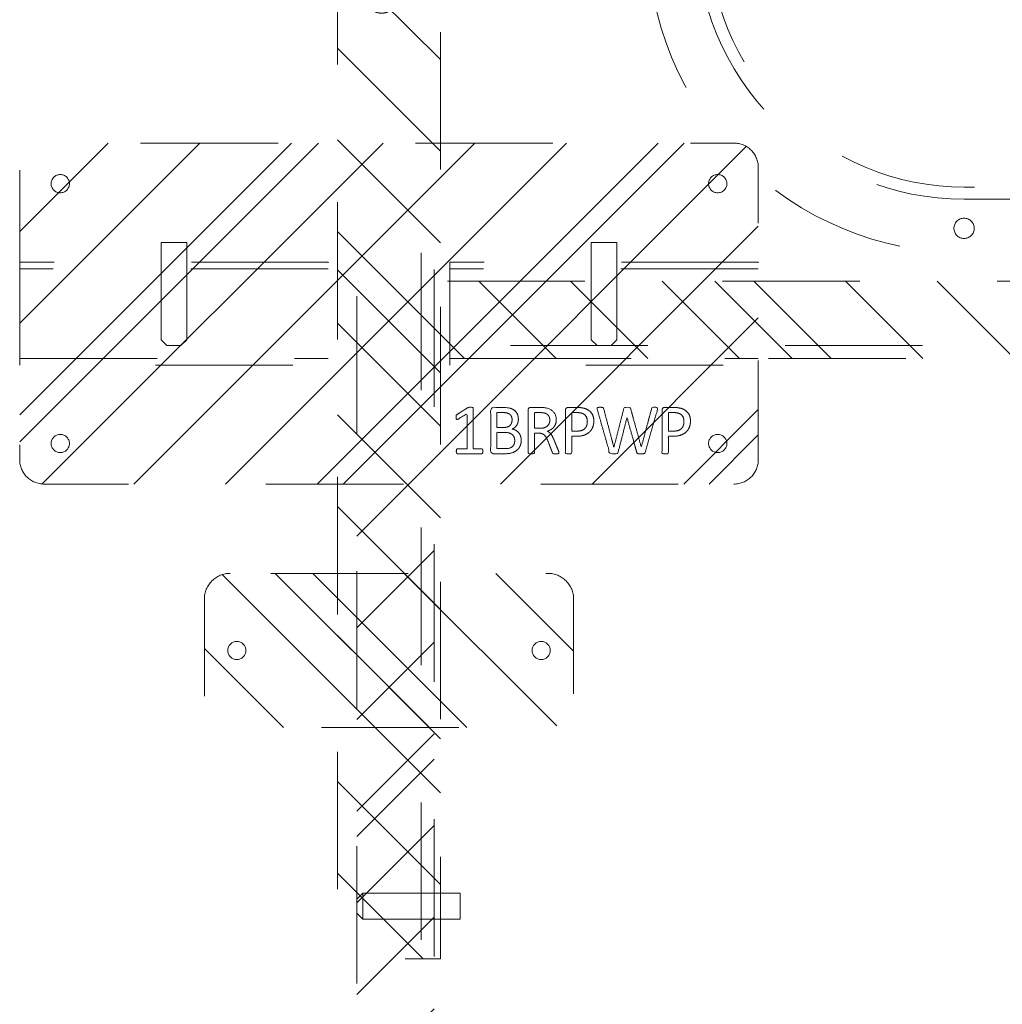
# Model space of a CAD drawing. Header units: inches. Extents: x -465 to -303, y -234 to 7.
# Tile 23 of 71: x -387 to -378, y -20 to -11. Entities that reach past the tile are written whole.
import ezdxf

# ---------------------------------------------------------------- set-up
doc = ezdxf.new("R2010")
doc.units = ezdxf.units.IN
doc.header["$LTSCALE"] = 32
doc.header["$MEASUREMENT"] = 0
doc.header["$PDMODE"] = 1
doc.header["$PDSIZE"] = -2
doc.linetypes.add('Dash Style-1', pattern=[0.083328, 0.041656, -0.041672])
for name, color, linetype, lineweight in [('DashLine', 7, 'Dash Style-1', 13), ('DashLineFill', 7, 'Dash Style-1', 13), ('Drawing', 7, 'Continuous', 18), ('Metal-DeskStructure', 7, 'Continuous', 13), ('None', 7, 'Continuous', 18), ('SolidLine', 7, 'Continuous', 15)]:
    doc.layers.add(name, color=color, linetype=linetype, lineweight=lineweight)
pattern_1 = [(45, (0, 0), (-1.61302, 1.93572), []), (45, (-1.0608, 1.0608), (-0.472346, 0.416761), [])]

# ---------------------------------------------------------------- blocks, each defined once
blk = doc.blocks.new('1BRPT7-CChannel-1067 (2D)')
at = {"layer": 'DashLineFill', "linetype": 'Continuous', "lineweight": 13}
h = blk.add_hatch(dxfattribs=at)
h.set_pattern_fill('Steel', color=253, style=0, pattern_type=2)
h.set_pattern_definition(pattern_1)
h.paths.add_polyline_path([(-0.313, 0.5837), (-0.313, 21.0039), (0.437, 21.0039), (0.437, -21.0039), (-0.313, -21.0039), (-0.313, -0.5837)])
at = {"layer": 'DashLine'}
blk.add_line((0.311, 21.0039), (0.311, -21.0039), dxfattribs=at)
at = {"layer": 'DashLineFill', "flags": 128}
blk.add_lwpolyline([(-0.313, 0.5837), (-0.313, 21.0039), (0.437, 21.0039), (0.437, -21.0039), (-0.313, -21.0039), (-0.313, -0.5837)], dxfattribs=at)
blk = doc.blocks.new('Group-63')
at = {"layer": 'DashLine'}
for p, q in [((20.0856, 0.689), (19.8357, 0.689)), ((19.8357, 0.689), (19.8357, -0.2545)), ((20.0856, -0.2545), (20.0856, 0.689)), ((19.8357, -0.2545), (19.8921, -0.311)), ((19.84, -0.2545), (19.8357, -0.2545)), ((19.8524, -0.2545), (19.84, -0.2545)), ((19.8723, -0.2545), (19.8524, -0.2545)), ((19.8982, -0.2545), (19.8723, -0.2545)), ((19.9283, -0.2545), (19.8982, -0.2545)), ((19.9606, -0.2545), (19.9283, -0.2545)), ((19.993, -0.2545), (19.9606, -0.2545)), ((20.0231, -0.2545), (19.993, -0.2545)), ((20.049, -0.2545), (20.0231, -0.2545)), ((20.0291, -0.311), (20.0856, -0.2545)), ((20.0688, -0.2545), (20.049, -0.2545)), ((20.0813, -0.2545), (20.0688, -0.2545)), ((20.0856, -0.2545), (20.0813, -0.2545)), ((19.9013, -0.311), (19.8921, -0.311)), ((19.9122, -0.311), (19.9013, -0.311)), ((19.9264, -0.311), (19.9122, -0.311)), ((19.9429, -0.311), (19.9264, -0.311)), ((19.9784, -0.311), (19.9429, -0.311)), ((19.9949, -0.311), (19.9784, -0.311)), ((20.0091, -0.311), (19.9949, -0.311)), ((20.0199, -0.311), (20.0091, -0.311)), ((20.0268, -0.311), (20.0199, -0.311)), ((20.0291, -0.311), (20.0268, -0.311))]:
    blk.add_line(p, q, dxfattribs=at)
blk = doc.blocks.new('Group-64')
at = {"layer": 'Metal-DeskStructure', "color": 7}
for points, knots in [([(9.5705, -0.1895), (9.5705, -0.1969), (9.5677, -0.2107), (9.5594, -0.2135), (9.4403, -0.2135), (9.3213, -0.2135), (9.3176, -0.2116), (9.3139, -0.2061), (9.3121, -0.1969), (9.3121, -0.1839), (9.3139, -0.1747), (9.3158, -0.1692), (9.3213, -0.1655), (9.3702, -0.1655), (9.4173, -0.1655), (9.4173, 0.0043), (9.4173, 0.1741), (9.3739, 0.1483), (9.3305, 0.1224), (9.325, 0.1206), (9.3158, 0.1187), (9.3121, 0.1224), (9.3102, 0.1335), (9.3102, 0.1459), (9.3102, 0.1556), (9.3121, 0.1612), (9.3158, 0.1649), (9.3195, 0.1667), (9.3711, 0.1999), (9.4228, 0.2331), (9.4247, 0.235), (9.4283, 0.235), (9.4339, 0.2368), (9.451, 0.2368), (9.4689, 0.2368), (9.4745, 0.2331), (9.4763, 0.2295), (9.4763, 0.0311), (9.4763, -0.1655), (9.5169, -0.1655), (9.5612, -0.1655), (9.5649, -0.1692), (9.5686, -0.1747), (9.5705, -0.1839), (9.5705, -0.1895)], [0, 0, 0, 0.00261, 0.007831, 0.010441, 0.176195, 0.178805, 0.181415, 0.184026, 0.186636, 0.188594, 0.190551, 0.192509, 0.194467, 0.244389, 0.244389, 0.424498, 0.424498, 0.47805, 0.47805, 0.484241, 0.490432, 0.496622, 0.502813, 0.507071, 0.510941, 0.514811, 0.518682, 0.518682, 0.576295, 0.576295, 0.578743, 0.58119, 0.583638, 0.590247, 0.593184, 0.596122, 0.599059, 0.911881, 0.911881, 0.976501, 0.982376, 0.988251, 0.994125, 1, 1, 1]), ([(9.9416, -0.0843), (9.9416, -0.1064), (9.9305, -0.1415), (9.912, -0.171), (9.8843, -0.1913), (9.8345, -0.2135), (9.7275, -0.2135), (9.661, -0.2135), (9.6463, -0.2024), (9.6463, 0.0108), (9.6463, 0.2239), (9.661, 0.235), (9.7192, 0.235), (9.8105, 0.235), (9.8622, 0.2184), (9.8954, 0.1907), (9.9139, 0.1483), (9.9139, 0.1058), (9.9065, 0.0763), (9.8917, 0.0523), (9.8677, 0.032), (9.8548, 0.0265), (9.8733, 0.0228), (9.9047, 0.0043), (9.9286, -0.0234), (9.9416, -0.0621), (9.9416, -0.0843)], [0, 0, 0, 0.031455, 0.06291, 0.094366, 0.125821, 0.188731, 0.266159, 0.275837, 0.285516, 0.435531, 0.44521, 0.454888, 0.521427, 0.574659, 0.627891, 0.681123, 0.734355, 0.762747, 0.791139, 0.819531, 0.847924, 0.847924, 0.885943, 0.923962, 0.961981, 1, 1, 1]), ([(10.3079, -0.2042), (10.3079, -0.2079), (10.306, -0.2116), (10.2987, -0.2135), (10.2857, -0.2153), (10.2673, -0.2153), (10.2562, -0.2135), (10.2488, -0.2116), (10.2451, -0.2061), (10.2433, -0.2005), (10.223, -0.1479), (10.2027, -0.0953), (10.1953, -0.0769), (10.1805, -0.0474), (10.1584, -0.0252), (10.1289, -0.0141), (10.0892, -0.0141), (10.0698, -0.0141), (10.0698, -0.1092), (10.0698, -0.2079), (10.0661, -0.2116), (10.0587, -0.2135), (10.0477, -0.2153), (10.0311, -0.2153), (10.02, -0.2135), (10.0126, -0.2116), (10.0089, -0.2079), (10.0089, 0.0034), (10.0089, 0.2239), (10.0237, 0.235), (10.079, 0.235), (10.1436, 0.235), (10.1658, 0.2331), (10.175, 0.2313), (10.2008, 0.2276), (10.2414, 0.2073), (10.2673, 0.1778), (10.282, 0.139), (10.282, 0.0947), (10.2691, 0.0578), (10.247, 0.0301), (10.2138, 0.0117), (10.1953, 0.0043), (10.2064, -0.0012), (10.2248, -0.016), (10.2396, -0.0363), (10.2525, -0.064), (10.2599, -0.0806), (10.2802, -0.1295), (10.3005, -0.1784), (10.306, -0.1913), (10.3079, -0.2024), (10.3079, -0.2042)], [0, 0, 0, 0.004018, 0.008035, 0.012053, 0.01607, 0.020088, 0.024105, 0.028123, 0.03214, 0.03214, 0.070951, 0.070951, 0.084634, 0.098317, 0.112001, 0.125684, 0.138745, 0.138745, 0.202807, 0.205295, 0.207782, 0.21027, 0.212758, 0.214748, 0.216739, 0.218729, 0.220719, 0.332671, 0.339637, 0.346603, 0.391882, 0.407555, 0.423229, 0.423229, 0.466696, 0.510164, 0.553631, 0.597099, 0.640566, 0.684033, 0.727501, 0.770968, 0.770968, 0.798042, 0.825115, 0.852188, 0.879262, 0.879262, 0.958132, 0.958132, 0.979066, 1, 1, 1]), ([(10.6459, 0.104), (10.6459, 0.0689), (10.6237, 0.0154), (10.5831, -0.0215), (10.5241, -0.0437), (10.4567, -0.0437), (10.4318, -0.0437), (10.4318, -0.124), (10.4318, -0.2079), (10.4281, -0.2116), (10.4207, -0.2135), (10.4096, -0.2153), (10.393, -0.2153), (10.382, -0.2135), (10.3746, -0.2116), (10.3709, -0.2079), (10.3709, 0.0025), (10.3709, 0.2221), (10.3857, 0.235), (10.4429, 0.235), (10.5056, 0.235), (10.5314, 0.2313), (10.5684, 0.2239), (10.6053, 0.2018), (10.633, 0.1704), (10.6459, 0.128), (10.6459, 0.104)], [0, 0, 0, 0.066268, 0.132535, 0.198803, 0.26507, 0.303966, 0.303966, 0.429297, 0.43506, 0.440822, 0.446584, 0.452347, 0.456957, 0.461567, 0.466177, 0.470786, 0.728938, 0.745073, 0.761208, 0.845107, 0.870922, 0.896738, 0.922553, 0.948369, 0.974184, 1, 1, 1]), ([(10.9958, 0.2092), (10.9958, 0.2032), (10.9958, 0.1925), (10.9921, 0.187), (10.9866, 0.1833), (10.922, 0.1833), (10.8592, 0.1833), (10.8592, -0.0105), (10.8592, -0.2079), (10.8556, -0.2116), (10.8482, -0.2135), (10.8371, -0.2153), (10.8205, -0.2153), (10.8094, -0.2135), (10.802, -0.2116), (10.7983, -0.2079), (10.7983, -0.0105), (10.7983, 0.1833), (10.7356, 0.1833), (10.671, 0.1833), (10.6655, 0.187), (10.6636, 0.1925), (10.6618, 0.2018), (10.6618, 0.2147), (10.6636, 0.2258), (10.6655, 0.2313), (10.671, 0.235), (10.8288, 0.235), (10.9866, 0.235), (10.9921, 0.2313), (10.9958, 0.2258), (10.9958, 0.2147), (10.9958, 0.2092)], [0, 0, 0, 0.003046, 0.005389, 0.007733, 0.010076, 0.089744, 0.089744, 0.335779, 0.340465, 0.345152, 0.349838, 0.354524, 0.360382, 0.36624, 0.372099, 0.377957, 0.6855, 0.6855, 0.785085, 0.788014, 0.790943, 0.793872, 0.796801, 0.798998, 0.801195, 0.803391, 0.805588, 0.991213, 0.99341, 0.995606, 0.997803, 1, 1, 1]), ([(11.2985, -0.0695), (11.2985, -0.1046), (11.2745, -0.1618), (11.2302, -0.2005), (11.1693, -0.2208), (11.1103, -0.2208), (11.0734, -0.2135), (11.0439, -0.2061), (11.0254, -0.1969), (11.0199, -0.1932), (11.018, -0.1876), (11.0162, -0.1821), (11.0162, -0.1724), (11.0162, -0.1618), (11.018, -0.1526), (11.0199, -0.1452), (11.0236, -0.1433), (11.0291, -0.1433), (11.0439, -0.1526), (11.0678, -0.1618), (11.1048, -0.171), (11.1527, -0.171), (11.1915, -0.1599), (11.2192, -0.1359), (11.2358, -0.1009), (11.2358, -0.0529), (11.2229, -0.0215), (11.1952, 0.0006), (11.1509, 0.0117), (11.1011, 0.0117), (11.0697, 0.008), (11.0475, 0.008), (11.0383, 0.0172), (11.0383, 0.1206), (11.0383, 0.2239), (11.0494, 0.235), (11.1592, 0.235), (11.2616, 0.235), (11.2653, 0.2313), (11.269, 0.2258), (11.2708, 0.2147), (11.2708, 0.1962), (11.2635, 0.1833), (11.174, 0.1833), (11.09, 0.1833), (11.09, 0.1196), (11.09, 0.056), (11.1029, 0.0578), (11.1287, 0.0597), (11.1841, 0.0597), (11.2413, 0.0412), (11.2782, 0.008), (11.2985, -0.04), (11.2985, -0.0695)], [0, 0, 0, 0.016248, 0.032495, 0.048743, 0.064991, 0.07474, 0.084488, 0.094237, 0.103985, 0.113734, 0.123483, 0.133231, 0.143955, 0.155653, 0.167352, 0.17905, 0.190748, 0.214145, 0.237542, 0.260938, 0.284335, 0.304389, 0.324444, 0.344498, 0.364552, 0.381743, 0.398934, 0.416124, 0.433315, 0.445134, 0.456952, 0.465394, 0.473836, 0.532936, 0.541379, 0.549822, 0.625104, 0.627919, 0.630733, 0.633547, 0.636362, 0.642928, 0.649495, 0.749089, 0.749089, 0.824606, 0.824606, 0.840082, 0.855558, 0.891668, 0.927779, 0.963889, 1, 1, 1]), ([(9.853, 0.115), (9.853, 0.1316), (9.8437, 0.1575), (9.8234, 0.1759), (9.7921, 0.1852), (9.7367, 0.1852), (9.7053, 0.1852), (9.7053, 0.1132), (9.7053, 0.0412), (9.7395, 0.0412), (9.7958, 0.0412), (9.8253, 0.0523), (9.8437, 0.0726), (9.853, 0.1003), (9.853, 0.115)], [0, 0, 0, 0.074499, 0.148998, 0.223496, 0.297995, 0.395417, 0.395417, 0.61891, 0.61891, 0.724928, 0.793696, 0.862464, 0.931232, 1, 1, 1]), ([(10.2193, 0.1095), (10.2193, 0.1372), (10.1953, 0.1722), (10.1676, 0.1815), (10.1584, 0.1833), (10.1363, 0.1852), (10.0947, 0.1852), (10.0698, 0.1852), (10.0698, 0.1095), (10.0698, 0.0338), (10.0984, 0.0338), (10.151, 0.0338), (10.1842, 0.0449), (10.2082, 0.0671), (10.2193, 0.0947), (10.2193, 0.1095)], [0, 0, 0, 0.142515, 0.285031, 0.285031, 0.330993, 0.376955, 0.445899, 0.445899, 0.655281, 0.655281, 0.734439, 0.800829, 0.867219, 0.93361, 1, 1, 1]), ([(10.5831, 0.0984), (10.5831, 0.1261), (10.5628, 0.163), (10.5333, 0.1796), (10.5019, 0.1852), (10.4586, 0.1852), (10.4318, 0.1852), (10.4318, 0.0957), (10.4318, 0.0062), (10.4586, 0.0062), (10.5111, 0.0062), (10.5481, 0.0191), (10.572, 0.0449), (10.5831, 0.0781), (10.5831, 0.0984)], [0, 0, 0, 0.053098, 0.106195, 0.159293, 0.212391, 0.297937, 0.297937, 0.584068, 0.584068, 0.669615, 0.752211, 0.834807, 0.917404, 1, 1, 1]), ([(9.8788, -0.088), (9.8788, -0.0677), (9.8659, -0.0381), (9.8419, -0.0178), (9.805, -0.0068), (9.7413, -0.0068), (9.7053, -0.0068), (9.7053, -0.0852), (9.7053, -0.1636), (9.7487, -0.1636), (9.8327, -0.1636), (9.8659, -0.1359), (9.8788, -0.1064), (9.8788, -0.088)], [0, 0, 0, 0.079156, 0.158312, 0.237468, 0.316624, 0.419526, 0.419526, 0.643799, 0.643799, 0.767809, 0.883905, 0.941952, 1, 1, 1])]:
    blk.add_open_spline(points, degree=2, knots=knots, dxfattribs=at)
blk = doc.blocks.new('1BRPT5-RightBeam (2D)')
at = {"layer": 'DashLineFill', "linetype": 'Continuous', "lineweight": 13}
h = blk.add_hatch(dxfattribs=at)
h.set_pattern_fill('Steel', color=253, style=0, pattern_type=2)
h.set_pattern_definition(pattern_1)
edge = h.paths.add_edge_path()
edge.add_arc((16.9823, -1.5413), 0.25, 180, 270)
edge.add_line((16.9823, -1.7913), (17.9783, -1.7913))
edge.add_arc((17.9783, -1.5413), 0.25, 270, 360)
edge.add_line((18.2283, -1.5413), (18.2283, 1.5413))
edge.add_arc((17.9783, 1.5413), 0.25, 0, 90)
edge.add_line((17.9783, 1.7913), (16.9823, 1.7913))
edge.add_arc((16.9823, 1.5413), 0.25, 90, 180)
edge.add_line((16.7323, 1.5413), (16.7323, -1.5413))
h = blk.add_hatch(dxfattribs=at)
h.set_pattern_fill('Steel', color=253, style=0, pattern_type=2)
h.set_pattern_definition(pattern_1)
h.paths.add_polyline_path([(-1.8504, 0.5), (20.4724, 0.5), (20.4724, -0.5), (-1.8504, -0.5)])
at = {"layer": 'DashLineFill'}
for p, q in [((2.3622, 0.5), (2.3622, -0.5)), ((3.3858, 0.5), (3.3858, -0.5))]:
    blk.add_line(p, q, dxfattribs=at)
at = {"layer": 'DashLineFill', "flags": 128}
blk.add_lwpolyline([(16.7323, -1.5413, 0.414214), (16.9823, -1.7913), (17.9783, -1.7913, 0.414214), (18.2283, -1.5413), (18.2283, 1.5413, 0.414214), (17.9783, 1.7913), (16.9823, 1.7913, 0.414214), (16.7323, 1.5413)], format="xyb", close=True, dxfattribs=at)
blk.add_lwpolyline([(-1.8504, 0.5), (20.4724, 0.5), (20.4724, -0.5), (-1.8504, -0.5)], close=True, dxfattribs=at)
at = {"layer": 'SolidLine', "flags": 128}
for points in [[(17.5689, 1.4764), (17.5685, 1.4677), (17.5672, 1.4591), (17.5651, 1.4507), (17.5622, 1.4425), (17.5584, 1.4346), (17.554, 1.4272), (17.5488, 1.4202), (17.543, 1.4137), (17.5365, 1.4079), (17.5295, 1.4027), (17.5221, 1.3983), (17.5142, 1.3945), (17.506, 1.3916), (17.4976, 1.3895), (17.489, 1.3882), (17.4803, 1.3878), (17.4716, 1.3882), (17.463, 1.3895), (17.4546, 1.3916), (17.4464, 1.3945), (17.4386, 1.3983), (17.4311, 1.4027), (17.4241, 1.4079), (17.4177, 1.4137), (17.4118, 1.4202), (17.4067, 1.4272), (17.4022, 1.4346), (17.3985, 1.4425), (17.3955, 1.4507), (17.3934, 1.4591), (17.3922, 1.4677), (17.3917, 1.4764), (17.3922, 1.4851), (17.3934, 1.4937), (17.3955, 1.5021), (17.3985, 1.5103), (17.4022, 1.5181), (17.4067, 1.5256), (17.4118, 1.5326), (17.4177, 1.539), (17.4241, 1.5449), (17.4311, 1.55), (17.4386, 1.5545), (17.4464, 1.5582), (17.4546, 1.5611), (17.463, 1.5633), (17.4716, 1.5645), (17.4803, 1.565), (17.489, 1.5645), (17.4976, 1.5633), (17.506, 1.5611), (17.5142, 1.5582), (17.5221, 1.5545), (17.5295, 1.55), (17.5365, 1.5449), (17.543, 1.539), (17.5488, 1.5326), (17.554, 1.5256), (17.5584, 1.5181), (17.5622, 1.5103), (17.5651, 1.5021), (17.5672, 1.4937), (17.5685, 1.4851)], [(-1.1768, -0.373), (-1.2132, -0.3686), (-1.2491, -0.3606), (-1.2839, -0.3491), (-1.3175, -0.3342), (-1.3494, -0.3162), (-1.3795, -0.2951), (-1.4073, -0.2711), (-1.4326, -0.2445), (-1.4552, -0.2156), (-1.4749, -0.1846), (-1.4914, -0.1519), (-1.5047, -0.1176), (-1.5145, -0.0823), (-1.5208, -0.0461), (-1.5235, -0.0095), (-1.5227, 0.0272), (-1.5182, 0.0636), (-1.5102, 0.0995), (-1.4987, 0.1343), (-1.4838, 0.1679), (-1.4658, 0.1998), (-1.4447, 0.2299), (-1.4207, 0.2577), (-1.3942, 0.283), (-1.3652, 0.3056), (-1.3342, 0.3253), (-1.3015, 0.3418), (-1.2672, 0.3551), (-1.2319, 0.3649), (-1.1957, 0.3712), (-1.1591, 0.3739), (-1.1224, 0.373), (-1.086, 0.3686), (-1.0502, 0.3606), (-1.0153, 0.3491), (-0.9817, 0.3342), (-0.9498, 0.3162), (-0.9197, 0.2951), (-0.8919, 0.2711), (-0.8666, 0.2446), (-0.844, 0.2156), (-0.8243, 0.1846), (-0.8078, 0.1519), (-0.7945, 0.1176), (-0.7847, 0.0823), (-0.7784, 0.0461), (-0.7757, 0.0095), (-0.7766, -0.0272), (-0.781, -0.0636), (-0.789, -0.0995), (-0.8005, -0.1343), (-0.8154, -0.1679), (-0.8334, -0.1998), (-0.8545, -0.2299), (-0.8785, -0.2577), (-0.9051, -0.283), (-0.934, -0.3056), (-0.965, -0.3253), (-0.9977, -0.3418), (-1.032, -0.3551), (-1.0673, -0.3649), (-1.1035, -0.3712), (-1.1401, -0.3739)], [(1.1224, -0.373), (1.086, -0.3686), (1.0502, -0.3606), (1.0153, -0.3491), (0.9817, -0.3342), (0.9498, -0.3162), (0.9197, -0.2951), (0.8919, -0.2711), (0.8666, -0.2445), (0.844, -0.2156), (0.8243, -0.1846), (0.8078, -0.1519), (0.7945, -0.1176), (0.7847, -0.0823), (0.7784, -0.0461), (0.7757, -0.0095), (0.7766, 0.0272), (0.781, 0.0636), (0.789, 0.0995), (0.8005, 0.1343), (0.8154, 0.1679), (0.8334, 0.1998), (0.8545, 0.2299), (0.8785, 0.2577), (0.9051, 0.283), (0.934, 0.3056), (0.965, 0.3253), (0.9977, 0.3418), (1.032, 0.3551), (1.0673, 0.3649), (1.1035, 0.3712), (1.1401, 0.3739), (1.1768, 0.373), (1.2132, 0.3686), (1.2491, 0.3606), (1.2839, 0.3491), (1.3175, 0.3342), (1.3494, 0.3162), (1.3795, 0.2951), (1.4073, 0.2711), (1.4326, 0.2446), (1.4552, 0.2156), (1.4749, 0.1846), (1.4914, 0.1519), (1.5047, 0.1176), (1.5145, 0.0823), (1.5208, 0.0461), (1.5235, 0.0095), (1.5227, -0.0272), (1.5182, -0.0636), (1.5102, -0.0995), (1.4987, -0.1343), (1.4838, -0.1679), (1.4658, -0.1998), (1.4447, -0.2299), (1.4207, -0.2577), (1.3942, -0.283), (1.3652, -0.3056), (1.3342, -0.3253), (1.3015, -0.3418), (1.2672, -0.3551), (1.2319, -0.3649), (1.1957, -0.3712), (1.1591, -0.3739)], [(-1.1496, -0.1308), (-1.1624, -0.1302), (-1.1751, -0.1283), (-1.1876, -0.1252), (-1.1997, -0.1209), (-1.2113, -0.1154), (-1.2223, -0.1088), (-1.2326, -0.1011), (-1.2421, -0.0925), (-1.2508, -0.083), (-1.2584, -0.0727), (-1.265, -0.0617), (-1.2705, -0.0501), (-1.2748, -0.038), (-1.2779, -0.0255), (-1.2798, -0.0128), (-1.2805, 0), (-1.2798, 0.0128), (-1.2779, 0.0255), (-1.2748, 0.038), (-1.2705, 0.0501), (-1.265, 0.0617), (-1.2584, 0.0727), (-1.2508, 0.083), (-1.2421, 0.0925), (-1.2326, 0.1011), (-1.2223, 0.1088), (-1.2113, 0.1154), (-1.1997, 0.1209), (-1.1876, 0.1252), (-1.1751, 0.1283), (-1.1624, 0.1302), (-1.1496, 0.1308), (-1.1368, 0.1302), (-1.1241, 0.1283), (-1.1116, 0.1252), (-1.0995, 0.1209), (-1.0879, 0.1154), (-1.0769, 0.1088), (-1.0666, 0.1011), (-1.0571, 0.0925), (-1.0485, 0.083), (-1.0408, 0.0727), (-1.0342, 0.0617), (-1.0287, 0.0501), (-1.0244, 0.038), (-1.0213, 0.0255), (-1.0194, 0.0128), (-1.0188, 0), (-1.0194, -0.0128), (-1.0213, -0.0255), (-1.0244, -0.038), (-1.0287, -0.0501), (-1.0342, -0.0617), (-1.0408, -0.0727), (-1.0485, -0.083), (-1.0571, -0.0925), (-1.0666, -0.1011), (-1.0769, -0.1088), (-1.0879, -0.1154), (-1.0995, -0.1209), (-1.1116, -0.1252), (-1.1241, -0.1283), (-1.1368, -0.1302)], [(1.2805, 0), (1.2798, -0.0128), (1.2779, -0.0255), (1.2748, -0.038), (1.2705, -0.0501), (1.265, -0.0617), (1.2584, -0.0727), (1.2508, -0.083), (1.2421, -0.0925), (1.2326, -0.1011), (1.2223, -0.1088), (1.2113, -0.1154), (1.1997, -0.1209), (1.1876, -0.1252), (1.1751, -0.1283), (1.1624, -0.1302), (1.1496, -0.1308), (1.1368, -0.1302), (1.1241, -0.1283), (1.1116, -0.1252), (1.0995, -0.1209), (1.0879, -0.1154), (1.0769, -0.1088), (1.0666, -0.1011), (1.0571, -0.0925), (1.0485, -0.083), (1.0408, -0.0727), (1.0342, -0.0617), (1.0287, -0.0501), (1.0244, -0.038), (1.0213, -0.0255), (1.0194, -0.0128), (1.0188, 0), (1.0194, 0.0128), (1.0213, 0.0255), (1.0244, 0.038), (1.0287, 0.0501), (1.0342, 0.0617), (1.0408, 0.0727), (1.0485, 0.083), (1.0571, 0.0925), (1.0666, 0.1011), (1.0769, 0.1088), (1.0879, 0.1154), (1.0995, 0.1209), (1.1116, 0.1252), (1.1241, 0.1283), (1.1368, 0.1302), (1.1496, 0.1308), (1.1624, 0.1302), (1.1751, 0.1283), (1.1876, 0.1252), (1.1997, 0.1209), (1.2113, 0.1154), (1.2223, 0.1088), (1.2326, 0.1011), (1.2421, 0.0925), (1.2508, 0.083), (1.2584, 0.0727), (1.265, 0.0617), (1.2705, 0.0501), (1.2748, 0.038), (1.2779, 0.0255), (1.2798, 0.0128)], [(17.5689, -1.4764), (17.5685, -1.4851), (17.5672, -1.4937), (17.5651, -1.5021), (17.5622, -1.5103), (17.5584, -1.5181), (17.554, -1.5256), (17.5488, -1.5326), (17.543, -1.539), (17.5365, -1.5449), (17.5295, -1.55), (17.5221, -1.5545), (17.5142, -1.5582), (17.506, -1.5611), (17.4976, -1.5633), (17.489, -1.5645), (17.4803, -1.565), (17.4716, -1.5645), (17.463, -1.5633), (17.4546, -1.5611), (17.4464, -1.5582), (17.4386, -1.5545), (17.4311, -1.55), (17.4241, -1.5449), (17.4177, -1.539), (17.4118, -1.5326), (17.4067, -1.5256), (17.4022, -1.5181), (17.3985, -1.5103), (17.3955, -1.5021), (17.3934, -1.4937), (17.3922, -1.4851), (17.3917, -1.4764), (17.3922, -1.4677), (17.3934, -1.4591), (17.3955, -1.4507), (17.3985, -1.4425), (17.4022, -1.4346), (17.4067, -1.4272), (17.4118, -1.4202), (17.4177, -1.4137), (17.4241, -1.4079), (17.4311, -1.4027), (17.4386, -1.3983), (17.4464, -1.3945), (17.4546, -1.3916), (17.463, -1.3895), (17.4716, -1.3882), (17.4803, -1.3878), (17.489, -1.3882), (17.4976, -1.3895), (17.506, -1.3916), (17.5142, -1.3945), (17.5221, -1.3983), (17.5295, -1.4027), (17.5365, -1.4079), (17.543, -1.4137), (17.5488, -1.4202), (17.554, -1.4272), (17.5584, -1.4346), (17.5622, -1.4425), (17.5651, -1.4507), (17.5672, -1.4591), (17.5685, -1.4677)]]:
    blk.add_lwpolyline(points, close=True, dxfattribs=at)
at = {"layer": 'DashLine', "color": 7}
blk.add_blockref('Group-63', (0, 0), dxfattribs=at)
at = {"layer": 'Metal-DeskStructure', "color": 7}
blk.add_blockref('Group-64', (0, 0), dxfattribs=at)
blk = doc.blocks.new('Group-68')
at = {"layer": 'None', "color": 7, "rotation": 270}
blk.add_blockref('1BRPT5-RightBeam (2D)', (27.2165, -5.315), dxfattribs=at)
at = {"layer": 'None', "color": 7}
blk.add_blockref('1BRPT7-CChannel-1067 (2D)', (27.2165, -39.941), dxfattribs=at)
blk = doc.blocks.new('Group-70')
at = {"layer": 'Metal-DeskStructure', "color": 7}
for points, knots in [([(0.9115, -1.3352), (0.9115, -1.3426), (0.9087, -1.3564), (0.9004, -1.3592), (0.7814, -1.3592), (0.6623, -1.3592), (0.6586, -1.3573), (0.655, -1.3518), (0.6531, -1.3426), (0.6531, -1.3297), (0.655, -1.3204), (0.6568, -1.3149), (0.6623, -1.3112), (0.7112, -1.3112), (0.7583, -1.3112), (0.7583, -1.1414), (0.7583, -0.9716), (0.7149, -0.9975), (0.6716, -1.0233), (0.666, -1.0252), (0.6568, -1.027), (0.6531, -1.0233), (0.6513, -1.0122), (0.6513, -0.9998), (0.6513, -0.9901), (0.6531, -0.9846), (0.6568, -0.9809), (0.6605, -0.979), (0.7122, -0.9458), (0.7638, -0.9126), (0.7657, -0.9107), (0.7694, -0.9107), (0.7749, -0.9089), (0.792, -0.9089), (0.81, -0.9089), (0.8155, -0.9126), (0.8174, -0.9163), (0.8174, -1.1147), (0.8174, -1.3112), (0.858, -1.3112), (0.9022, -1.3112), (0.9059, -1.3149), (0.9096, -1.3204), (0.9115, -1.3297), (0.9115, -1.3352)], [0, 0, 0, 0.00261, 0.007831, 0.010441, 0.176195, 0.178805, 0.181415, 0.184026, 0.186636, 0.188594, 0.190551, 0.192509, 0.194467, 0.244389, 0.244389, 0.424498, 0.424498, 0.47805, 0.47805, 0.484241, 0.490432, 0.496622, 0.502813, 0.507071, 0.510941, 0.514811, 0.518682, 0.518682, 0.576295, 0.576295, 0.578743, 0.58119, 0.583638, 0.590247, 0.593184, 0.596122, 0.599059, 0.911881, 0.911881, 0.976501, 0.982376, 0.988251, 0.994125, 1, 1, 1]), ([(1.2826, -1.23), (1.2826, -1.2522), (1.2715, -1.2872), (1.2531, -1.3167), (1.2254, -1.337), (1.1755, -1.3592), (1.0685, -1.3592), (1.0021, -1.3592), (0.9873, -1.3481), (0.9873, -1.135), (0.9873, -0.9218), (1.0021, -0.9107), (1.0602, -0.9107), (1.1516, -0.9107), (1.2032, -0.9273), (1.2364, -0.955), (1.2549, -0.9975), (1.2549, -1.0399), (1.2475, -1.0695), (1.2328, -1.0934), (1.2088, -1.1137), (1.1958, -1.1193), (1.2143, -1.123), (1.2457, -1.1414), (1.2697, -1.1691), (1.2826, -1.2079), (1.2826, -1.23)], [0, 0, 0, 0.031455, 0.06291, 0.094366, 0.125821, 0.188731, 0.266159, 0.275837, 0.285516, 0.435531, 0.44521, 0.454888, 0.521427, 0.574659, 0.627891, 0.681123, 0.734355, 0.762747, 0.791139, 0.819531, 0.847924, 0.847924, 0.885943, 0.923962, 0.961981, 1, 1, 1]), ([(1.6489, -1.35), (1.6489, -1.3537), (1.6471, -1.3573), (1.6397, -1.3592), (1.6268, -1.361), (1.6083, -1.361), (1.5972, -1.3592), (1.5898, -1.3573), (1.5862, -1.3518), (1.5843, -1.3463), (1.564, -1.2937), (1.5437, -1.2411), (1.5363, -1.2226), (1.5216, -1.1931), (1.4994, -1.171), (1.4699, -1.1599), (1.4302, -1.1599), (1.4108, -1.1599), (1.4108, -1.2549), (1.4108, -1.3537), (1.4071, -1.3573), (1.3998, -1.3592), (1.3887, -1.361), (1.3721, -1.361), (1.361, -1.3592), (1.3536, -1.3573), (1.3499, -1.3537), (1.3499, -1.1423), (1.3499, -0.9218), (1.3647, -0.9107), (1.4201, -0.9107), (1.4847, -0.9107), (1.5068, -0.9126), (1.516, -0.9144), (1.5419, -0.9181), (1.5825, -0.9384), (1.6083, -0.9679), (1.6231, -1.0067), (1.6231, -1.051), (1.6101, -1.0879), (1.588, -1.1156), (1.5548, -1.134), (1.5363, -1.1414), (1.5474, -1.147), (1.5659, -1.1617), (1.5806, -1.182), (1.5935, -1.2097), (1.6009, -1.2263), (1.6212, -1.2752), (1.6415, -1.3241), (1.6471, -1.337), (1.6489, -1.3481), (1.6489, -1.35)], [0, 0, 0, 0.004018, 0.008035, 0.012053, 0.01607, 0.020088, 0.024105, 0.028123, 0.03214, 0.03214, 0.070951, 0.070951, 0.084634, 0.098317, 0.112001, 0.125684, 0.138745, 0.138745, 0.202807, 0.205295, 0.207782, 0.21027, 0.212758, 0.214748, 0.216739, 0.218729, 0.220719, 0.332671, 0.339637, 0.346603, 0.391882, 0.407555, 0.423229, 0.423229, 0.466696, 0.510164, 0.553631, 0.597099, 0.640566, 0.684033, 0.727501, 0.770968, 0.770968, 0.798042, 0.825115, 0.852188, 0.879262, 0.879262, 0.958132, 0.958132, 0.979066, 1, 1, 1]), ([(1.9869, -1.0418), (1.9869, -1.0768), (1.9647, -1.1304), (1.9241, -1.1673), (1.8651, -1.1894), (1.7977, -1.1894), (1.7728, -1.1894), (1.7728, -1.2697), (1.7728, -1.3537), (1.7691, -1.3573), (1.7617, -1.3592), (1.7507, -1.361), (1.7341, -1.361), (1.723, -1.3592), (1.7156, -1.3573), (1.7119, -1.3537), (1.7119, -1.1433), (1.7119, -0.9237), (1.7267, -0.9107), (1.7839, -0.9107), (1.8466, -0.9107), (1.8725, -0.9144), (1.9094, -0.9218), (1.9463, -0.944), (1.974, -0.9753), (1.9869, -1.0178), (1.9869, -1.0418)], [0, 0, 0, 0.066268, 0.132535, 0.198803, 0.26507, 0.303966, 0.303966, 0.429297, 0.43506, 0.440822, 0.446584, 0.452347, 0.456957, 0.461567, 0.466177, 0.470786, 0.728938, 0.745073, 0.761208, 0.845107, 0.870922, 0.896738, 0.922553, 0.948369, 0.974184, 1, 1, 1]), ([(2.4863, -1.3463), (2.4845, -1.35), (2.4789, -1.3573), (2.4697, -1.3592), (2.4549, -1.361), (2.4328, -1.361), (2.418, -1.3592), (2.4088, -1.3573), (2.4051, -1.35), (2.4033, -1.3463), (2.3562, -1.1774), (2.3091, -1.0085), (2.2658, -1.1774), (2.2224, -1.3463), (2.2206, -1.35), (2.2169, -1.3573), (2.2076, -1.3592), (2.1929, -1.361), (2.1707, -1.361), (2.156, -1.3592), (2.1449, -1.3573), (2.1394, -1.35), (2.1394, -1.3463), (2.0803, -1.1396), (2.0213, -0.9329), (2.0194, -0.9237), (2.0176, -0.9163), (2.0249, -0.9107), (2.0379, -0.9089), (2.06, -0.9089), (2.0711, -0.9107), (2.0785, -0.9126), (2.0803, -0.9181), (2.0822, -0.9218), (2.132, -1.1091), (2.1818, -1.2964), (2.2298, -1.1091), (2.2778, -0.9218), (2.2796, -0.9181), (2.2815, -0.9126), (2.2888, -0.9107), (2.3018, -0.9089), (2.3221, -0.9089), (2.3331, -0.9107), (2.3405, -0.9126), (2.3442, -0.9181), (2.3442, -0.9218), (2.3959, -1.1091), (2.4476, -1.2964), (2.4974, -1.1091), (2.5472, -0.9218), (2.5472, -0.9181), (2.5491, -0.9126), (2.5564, -0.9107), (2.5675, -0.9089), (2.5878, -0.9089), (2.6007, -0.9107), (2.6063, -0.9163), (2.6063, -0.9255), (2.6044, -0.9329), (2.5454, -1.1396), (2.4863, -1.3463)], [0, 0, 0, 0.001377, 0.002754, 0.004131, 0.005508, 0.006884, 0.008261, 0.009638, 0.011015, 0.011015, 0.069504, 0.069504, 0.127673, 0.127673, 0.12905, 0.130427, 0.131804, 0.133181, 0.134558, 0.135935, 0.137312, 0.138689, 0.138689, 0.218878, 0.218878, 0.222389, 0.225899, 0.229409, 0.23292, 0.23643, 0.23994, 0.243451, 0.246961, 0.246961, 0.411844, 0.411844, 0.576329, 0.576329, 0.57984, 0.58335, 0.586861, 0.590371, 0.593296, 0.596222, 0.599147, 0.602072, 0.602072, 0.756075, 0.756075, 0.909695, 0.909695, 0.91262, 0.915546, 0.918471, 0.921396, 0.923833, 0.926271, 0.928708, 0.931145, 0.931145, 1, 1, 1]), ([(2.9244, -1.0418), (2.9244, -1.0768), (2.9022, -1.1304), (2.8616, -1.1673), (2.8026, -1.1894), (2.7352, -1.1894), (2.7103, -1.1894), (2.7103, -1.2697), (2.7103, -1.3537), (2.7066, -1.3573), (2.6992, -1.3592), (2.6882, -1.361), (2.6716, -1.361), (2.6605, -1.3592), (2.6531, -1.3573), (2.6494, -1.3537), (2.6494, -1.1433), (2.6494, -0.9237), (2.6642, -0.9107), (2.7214, -0.9107), (2.7841, -0.9107), (2.81, -0.9144), (2.8469, -0.9218), (2.8838, -0.944), (2.9115, -0.9753), (2.9244, -1.0178), (2.9244, -1.0418)], [0, 0, 0, 0.066268, 0.132535, 0.198803, 0.26507, 0.303966, 0.303966, 0.429297, 0.43506, 0.440822, 0.446584, 0.452347, 0.456957, 0.461567, 0.466177, 0.470786, 0.728938, 0.745073, 0.761208, 0.845107, 0.870922, 0.896738, 0.922553, 0.948369, 0.974184, 1, 1, 1]), ([(1.194, -1.0307), (1.194, -1.0141), (1.1848, -0.9883), (1.1645, -0.9698), (1.1331, -0.9606), (1.0777, -0.9606), (1.0464, -0.9606), (1.0464, -1.0325), (1.0464, -1.1045), (1.0805, -1.1045), (1.1368, -1.1045), (1.1663, -1.0934), (1.1848, -1.0731), (1.194, -1.0455), (1.194, -1.0307)], [0, 0, 0, 0.074499, 0.148998, 0.223496, 0.297995, 0.395417, 0.395417, 0.61891, 0.61891, 0.724928, 0.793696, 0.862464, 0.931232, 1, 1, 1]), ([(1.5603, -1.0362), (1.5603, -1.0085), (1.5363, -0.9735), (1.5086, -0.9643), (1.4994, -0.9624), (1.4773, -0.9606), (1.4358, -0.9606), (1.4108, -0.9606), (1.4108, -1.0362), (1.4108, -1.1119), (1.4394, -1.1119), (1.492, -1.1119), (1.5253, -1.1008), (1.5492, -1.0787), (1.5603, -1.051), (1.5603, -1.0362)], [0, 0, 0, 0.142515, 0.285031, 0.285031, 0.330993, 0.376955, 0.445899, 0.445899, 0.655281, 0.655281, 0.734439, 0.800829, 0.867219, 0.93361, 1, 1, 1]), ([(1.9241, -1.0473), (1.9241, -1.0196), (1.9038, -0.9827), (1.8743, -0.9661), (1.8429, -0.9606), (1.7996, -0.9606), (1.7728, -0.9606), (1.7728, -1.0501), (1.7728, -1.1396), (1.7996, -1.1396), (1.8522, -1.1396), (1.8891, -1.1267), (1.9131, -1.1008), (1.9241, -1.0676), (1.9241, -1.0473)], [0, 0, 0, 0.053098, 0.106195, 0.159293, 0.212391, 0.297937, 0.297937, 0.584068, 0.584068, 0.669615, 0.752211, 0.834807, 0.917404, 1, 1, 1]), ([(2.8616, -1.0473), (2.8616, -1.0196), (2.8413, -0.9827), (2.8118, -0.9661), (2.7804, -0.9606), (2.7371, -0.9606), (2.7103, -0.9606), (2.7103, -1.0501), (2.7103, -1.1396), (2.7371, -1.1396), (2.7897, -1.1396), (2.8266, -1.1267), (2.8506, -1.1008), (2.8616, -1.0676), (2.8616, -1.0473)], [0, 0, 0, 0.053098, 0.106195, 0.159293, 0.212391, 0.297937, 0.297937, 0.584068, 0.584068, 0.669615, 0.752211, 0.834807, 0.917404, 1, 1, 1]), ([(1.2198, -1.2337), (1.2198, -1.2134), (1.2069, -1.1839), (1.1829, -1.1636), (1.146, -1.1525), (1.0823, -1.1525), (1.0464, -1.1525), (1.0464, -1.2309), (1.0464, -1.3094), (1.0897, -1.3094), (1.1737, -1.3094), (1.2069, -1.2817), (1.2198, -1.2522), (1.2198, -1.2337)], [0, 0, 0, 0.079156, 0.158312, 0.237468, 0.316624, 0.419526, 0.419526, 0.643799, 0.643799, 0.767809, 0.883905, 0.941952, 1, 1, 1])]:
    blk.add_open_spline(points, degree=2, knots=knots, dxfattribs=at)
blk = doc.blocks.new('1BRPWP_RetrunBracket (2D)')
at = {"layer": 'DashLineFill', "linetype": 'Continuous', "lineweight": 13}
h = blk.add_hatch(dxfattribs=at)
h.set_pattern_fill('Steel', color=253, style=0, pattern_type=2)
h.set_pattern_definition(pattern_1)
edge = h.paths.add_edge_path()
edge.add_arc((3.3465, -1.4173), 0.2362, 270, 360)
edge.add_line((3.5827, -1.4173), (3.5827, 1.4173))
edge.add_arc((3.3465, 1.4173), 0.2362, 0, 90)
edge.add_line((3.3465, 1.6535), (-3.3465, 1.6535))
edge.add_arc((-3.3465, 1.4173), 0.2362, 90, 180)
edge.add_line((-3.5827, 1.4173), (-3.5827, -1.4173))
edge.add_arc((-3.3465, -1.4173), 0.2362, 180, 270)
edge.add_line((-3.3465, -1.6535), (3.3465, -1.6535))
at = {"layer": 'DashLine'}
for p, q in [((-0.5906, 0.435), (-3.5827, 0.435)), ((3.5827, 0.435), (0.5906, 0.435)), ((-3.5827, -0.435), (-0.5906, -0.435)), ((0.5906, -0.435), (3.5827, -0.435))]:
    blk.add_line(p, q, dxfattribs=at)
at = {"layer": 'DashLine', "flags": 128}
for points in [[(-3.2776, 1.2598), (-3.2771, 1.2685), (-3.2759, 1.2771), (-3.2737, 1.2856), (-3.2708, 1.2937), (-3.2671, 1.3016), (-3.2626, 1.3091), (-3.2575, 1.316), (-3.2516, 1.3225), (-3.2452, 1.3283), (-3.2382, 1.3335), (-3.2307, 1.338), (-3.2229, 1.3417), (-3.2147, 1.3446), (-3.2063, 1.3467), (-3.1977, 1.348), (-3.189, 1.3484), (-3.1803, 1.348), (-3.1717, 1.3467), (-3.1633, 1.3446), (-3.1551, 1.3417), (-3.1472, 1.338), (-3.1398, 1.3335), (-3.1328, 1.3283), (-3.1263, 1.3225), (-3.1205, 1.316), (-3.1153, 1.3091), (-3.1109, 1.3016), (-3.1071, 1.2937), (-3.1042, 1.2856), (-3.1021, 1.2771), (-3.1008, 1.2685), (-3.1004, 1.2598), (-3.1008, 1.2512), (-3.1021, 1.2426), (-3.1042, 1.2341), (-3.1071, 1.2259), (-3.1109, 1.2181), (-3.1153, 1.2106), (-3.1205, 1.2036), (-3.1263, 1.1972), (-3.1328, 1.1914), (-3.1398, 1.1862), (-3.1472, 1.1817), (-3.1551, 1.178), (-3.1633, 1.1751), (-3.1717, 1.173), (-3.1803, 1.1717), (-3.189, 1.1713), (-3.1977, 1.1717), (-3.2063, 1.173), (-3.2147, 1.1751), (-3.2229, 1.178), (-3.2307, 1.1817), (-3.2382, 1.1862), (-3.2452, 1.1914), (-3.2516, 1.1972), (-3.2575, 1.2036), (-3.2626, 1.2106), (-3.2671, 1.2181), (-3.2708, 1.2259), (-3.2737, 1.2341), (-3.2759, 1.2426), (-3.2771, 1.2512)], [(3.1004, 1.2598), (3.1008, 1.2685), (3.1021, 1.2771), (3.1042, 1.2856), (3.1071, 1.2937), (3.1109, 1.3016), (3.1153, 1.3091), (3.1205, 1.316), (3.1263, 1.3225), (3.1328, 1.3283), (3.1398, 1.3335), (3.1472, 1.338), (3.1551, 1.3417), (3.1633, 1.3446), (3.1717, 1.3467), (3.1803, 1.348), (3.189, 1.3484), (3.1977, 1.348), (3.2063, 1.3467), (3.2147, 1.3446), (3.2229, 1.3417), (3.2307, 1.338), (3.2382, 1.3335), (3.2452, 1.3283), (3.2516, 1.3225), (3.2575, 1.316), (3.2626, 1.3091), (3.2671, 1.3016), (3.2708, 1.2937), (3.2737, 1.2856), (3.2759, 1.2771), (3.2771, 1.2685), (3.2776, 1.2598), (3.2771, 1.2512), (3.2759, 1.2426), (3.2737, 1.2341), (3.2708, 1.2259), (3.2671, 1.2181), (3.2626, 1.2106), (3.2575, 1.2036), (3.2516, 1.1972), (3.2452, 1.1914), (3.2382, 1.1862), (3.2307, 1.1817), (3.2229, 1.178), (3.2147, 1.1751), (3.2063, 1.173), (3.1977, 1.1717), (3.189, 1.1713), (3.1803, 1.1717), (3.1717, 1.173), (3.1633, 1.1751), (3.1551, 1.178), (3.1472, 1.1817), (3.1398, 1.1862), (3.1328, 1.1914), (3.1263, 1.1972), (3.1205, 1.2036), (3.1153, 1.2106), (3.1109, 1.2181), (3.1071, 1.2259), (3.1042, 1.2341), (3.1021, 1.2426), (3.1008, 1.2512)], [(-3.5827, -0.5), (-3.5827, 0.5), (-0.5906, 0.5), (-0.5906, -0.5)], [(0.5906, -0.5), (0.5906, 0.5), (3.5827, 0.5), (3.5827, -0.5)], [(-3.2776, -1.2598), (-3.2771, -1.2512), (-3.2759, -1.2426), (-3.2737, -1.2341), (-3.2708, -1.2259), (-3.2671, -1.2181), (-3.2626, -1.2106), (-3.2575, -1.2036), (-3.2516, -1.1972), (-3.2452, -1.1914), (-3.2382, -1.1862), (-3.2307, -1.1817), (-3.2229, -1.178), (-3.2147, -1.1751), (-3.2063, -1.173), (-3.1977, -1.1717), (-3.189, -1.1713), (-3.1803, -1.1717), (-3.1717, -1.173), (-3.1633, -1.1751), (-3.1551, -1.178), (-3.1472, -1.1817), (-3.1398, -1.1862), (-3.1328, -1.1914), (-3.1263, -1.1972), (-3.1205, -1.2036), (-3.1153, -1.2106), (-3.1109, -1.2181), (-3.1071, -1.2259), (-3.1042, -1.2341), (-3.1021, -1.2426), (-3.1008, -1.2512), (-3.1004, -1.2598), (-3.1008, -1.2685), (-3.1021, -1.2771), (-3.1042, -1.2856), (-3.1071, -1.2937), (-3.1109, -1.3016), (-3.1153, -1.3091), (-3.1205, -1.316), (-3.1263, -1.3225), (-3.1328, -1.3283), (-3.1398, -1.3335), (-3.1472, -1.338), (-3.1551, -1.3417), (-3.1633, -1.3446), (-3.1717, -1.3467), (-3.1803, -1.348), (-3.189, -1.3484), (-3.1977, -1.348), (-3.2063, -1.3467), (-3.2147, -1.3446), (-3.2229, -1.3417), (-3.2307, -1.338), (-3.2382, -1.3335), (-3.2452, -1.3283), (-3.2516, -1.3225), (-3.2575, -1.316), (-3.2626, -1.3091), (-3.2671, -1.3016), (-3.2708, -1.2937), (-3.2737, -1.2856), (-3.2759, -1.2771), (-3.2771, -1.2685)], [(3.1004, -1.2598), (3.1008, -1.2512), (3.1021, -1.2426), (3.1042, -1.2341), (3.1071, -1.2259), (3.1109, -1.2181), (3.1153, -1.2106), (3.1205, -1.2036), (3.1263, -1.1972), (3.1328, -1.1914), (3.1398, -1.1862), (3.1472, -1.1817), (3.1551, -1.178), (3.1633, -1.1751), (3.1717, -1.173), (3.1803, -1.1717), (3.189, -1.1713), (3.1977, -1.1717), (3.2063, -1.173), (3.2147, -1.1751), (3.2229, -1.178), (3.2307, -1.1817), (3.2382, -1.1862), (3.2452, -1.1914), (3.2516, -1.1972), (3.2575, -1.2036), (3.2626, -1.2106), (3.2671, -1.2181), (3.2708, -1.2259), (3.2737, -1.2341), (3.2759, -1.2426), (3.2771, -1.2512), (3.2776, -1.2598), (3.2771, -1.2685), (3.2759, -1.2771), (3.2737, -1.2856), (3.2708, -1.2937), (3.2671, -1.3016), (3.2626, -1.3091), (3.2575, -1.316), (3.2516, -1.3225), (3.2452, -1.3283), (3.2382, -1.3335), (3.2307, -1.338), (3.2229, -1.3417), (3.2147, -1.3446), (3.2063, -1.3467), (3.1977, -1.348), (3.189, -1.3484), (3.1803, -1.348), (3.1717, -1.3467), (3.1633, -1.3446), (3.1551, -1.3417), (3.1472, -1.338), (3.1398, -1.3335), (3.1328, -1.3283), (3.1263, -1.3225), (3.1205, -1.316), (3.1153, -1.3091), (3.1109, -1.3016), (3.1071, -1.2937), (3.1042, -1.2856), (3.1021, -1.2771), (3.1008, -1.2685)]]:
    blk.add_lwpolyline(points, close=True, dxfattribs=at)
at = {"layer": 'DashLine', "linetype": 'Continuous', "lineweight": 5}
blk.add_point((0, 0), dxfattribs=at)
at = {"layer": 'DashLineFill', "flags": 128}
blk.add_lwpolyline([(3.3465, -1.6535, 0.414214), (3.5827, -1.4173), (3.5827, 1.4173, 0.414214), (3.3465, 1.6535), (-3.3465, 1.6535, 0.414214), (-3.5827, 1.4173), (-3.5827, -1.4173, 0.414214), (-3.3465, -1.6535)], format="xyb", close=True, dxfattribs=at)
at = {"layer": 'SolidLine', "flags": 128}
for points in [[(-2.2115, 0.689), (-2.2115, -0.2545), (-2.1551, -0.311), (-2.0181, -0.311), (-1.9617, -0.2545), (-1.9617, 0.689)], [(1.9617, 0.689), (1.9617, -0.2545), (2.0181, -0.311), (2.1551, -0.311), (2.2115, -0.2545), (2.2115, 0.689)]]:
    blk.add_lwpolyline(points, close=True, dxfattribs=at)
at = {"layer": 'Metal-DeskStructure', "color": 7}
blk.add_blockref('Group-70', (0, 0), dxfattribs=at)
blk = doc.blocks.new('Group-71')
at = {"layer": 'None', "color": 7}
blk.add_blockref('1BRPWP_RetrunBracket (2D)', (27.2165, -19.5276), dxfattribs=at)
at = {"layer": 'None', "color": 7, "rotation": 270}
blk.add_blockref('1BRPT7-CChannel-1067 (2D)', (48.7204, -19.5276), dxfattribs=at)
blk = doc.blocks.new('1BRPXF_Power_Pantry_30x12_Cred (2D)')
at = {"layer": 'DashLine', "flags": 128}
for points in [[(0, 11.9291, -0.414214), (3.0709, 15), (8.937, 15, -0.414214), (12.0079, 11.9291), (12.0079, -11.9291, -0.414214), (8.937, -15), (3.0709, -15, -0.414214), (0, -11.9291)], [(0.6286, 11.9291, -0.414214), (3.1089, 14.4094), (8.891, 14.4094, -0.414214), (11.3714, 11.9291), (11.3714, -11.9291, -0.414214), (8.891, -14.4094), (3.1089, -14.4094, -0.414214), (0.6286, -11.9291)]]:
    blk.add_lwpolyline(points, format="xyb", close=True, dxfattribs=at)
at = {"layer": 'DashLine', "transparency": 33554687, "flags": 128}
blk.add_lwpolyline([(0.5105, 11.9291, -0.414214), (3.1089, 14.5276), (8.891, 14.5276, -0.414214), (11.4895, 11.9291), (11.4895, -11.9291, -0.414214), (8.891, -14.5276), (3.1089, -14.5276, -0.414214), (0.5105, -11.9291)], format="xyb", close=True, dxfattribs=at)
at = {"layer": 'DashLine', "flags": 128}
blk.add_lwpolyline([(11.7717, -12.0276), (11.762, -12.0271), (11.7525, -12.0257), (11.7431, -12.0233), (11.734, -12.0201), (11.7253, -12.0159), (11.717, -12.011), (11.7092, -12.0052), (11.7021, -11.9987), (11.6956, -11.9916), (11.6898, -11.9838), (11.6849, -11.9755), (11.6807, -11.9668), (11.6775, -11.9577), (11.6751, -11.9483), (11.6737, -11.9388), (11.6732, -11.9291), (11.6737, -11.9195), (11.6751, -11.9099), (11.6775, -11.9006), (11.6807, -11.8915), (11.6849, -11.8827), (11.6898, -11.8745), (11.6956, -11.8667), (11.7021, -11.8595), (11.7092, -11.8531), (11.717, -11.8473), (11.7253, -11.8423), (11.734, -11.8382), (11.7431, -11.8349), (11.7525, -11.8326), (11.762, -11.8312), (11.7717, -11.8307), (11.7813, -11.8312), (11.7909, -11.8326), (11.8002, -11.8349), (11.8093, -11.8382), (11.8181, -11.8423), (11.8263, -11.8473), (11.8341, -11.8531), (11.8413, -11.8595), (11.8477, -11.8667), (11.8535, -11.8745), (11.8585, -11.8827), (11.8626, -11.8915), (11.8658, -11.9006), (11.8682, -11.9099), (11.8696, -11.9195), (11.8701, -11.9291), (11.8696, -11.9388), (11.8682, -11.9483), (11.8658, -11.9577), (11.8626, -11.9668), (11.8585, -11.9755), (11.8535, -11.9838), (11.8477, -11.9916), (11.8413, -11.9987), (11.8341, -12.0052), (11.8263, -12.011), (11.8181, -12.0159), (11.8093, -12.0201), (11.8002, -12.0233), (11.7909, -12.0257), (11.7813, -12.0271)], close=True, dxfattribs=at)
blk = doc.blocks.new('Group-78')
at = {"layer": 'None'}
blk.add_blockref('Group-68', (0, 0), dxfattribs=at)
blk.add_blockref('Group-71', (0, 0), dxfattribs=at)
at = {"layer": 'None', "color": 7, "rotation": 270}
blk.add_blockref('1BRPXF_Power_Pantry_30x12_Cred (2D)', (44.7244, -6.9291), dxfattribs=at)
blk = doc.blocks.new('SL L Desk (2D)')
at = {"layer": 'None'}
blk.add_blockref('Group-78', (0, 0), dxfattribs=at)
at = {"layer": 'Drawing', "color": 0, "flags": 1}
for tag in ['Tag', 'Catalog', 'Option1', 'Option2', 'Option3', 'Option4', 'Option5', 'Option6', 'Option7', 'Option8', 'Option9', 'Option10', 'Option11', 'Option12', 'Custom', 'FinishGroup', 'Discount', 'Item2', 'Item3', 'Item6', 'Item9', 'Item10', 'Item12', 'Item13', 'Item16', 'Item19', 'Item20', 'Item21', 'Item22', 'Item23', 'Item24', 'Item25', 'Item8', 'Item18', 'Item1', 'Item4', 'Item5', 'Item7', 'Item11', 'Item14', 'Item15', 'Item17']:
    blk.add_attdef(tag, (-51.5877, -65.641), '', height=0.00709, dxfattribs=at)

msp = doc.modelspace()

# ---------------------------------------------------------------- block references
at = {"layer": 'Drawing'}
msp.add_blockref('SL L Desk (2D)', (-411.047, 5.9764), dxfattribs=at)

doc.saveas('drawing.dxf')
